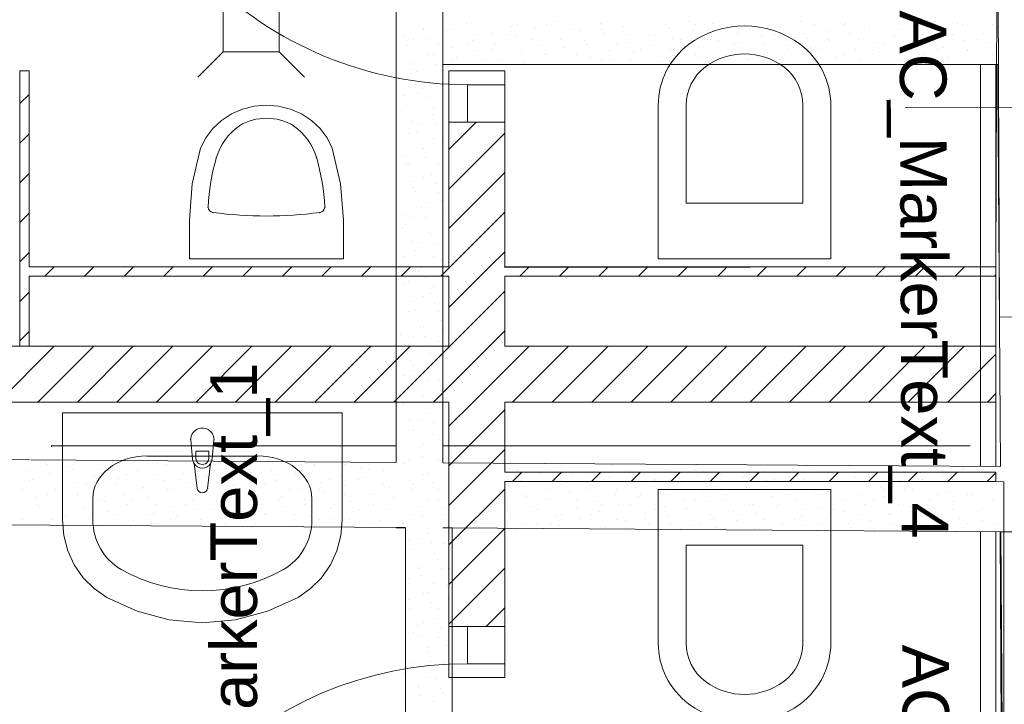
# Model space of a CAD drawing. Header units: millimetres. Extents: x -68772 to 137055, y -73300 to 19650.
# Tile 41 of 212: x 41646 to 43757, y -41695 to -40226. Entities that reach past the tile are written whole.
import ezdxf
from ezdxf.enums import TextEntityAlignment as Align

# ---------------------------------------------------------------- set-up
doc = ezdxf.new("R2010")
doc.units = ezdxf.units.MM
doc.header["$MEASUREMENT"] = 0
for name, color, linetype, lineweight in [('Nowe_0_Nr_pióra__7', 7, 'Continuous', 5), ('Nowe_220-A Ściany_Nr_pióra__87', 87, 'Continuous', 18), ('Nowe_Cut Pattern_Nr_pióra__252', 250, 'Continuous', 18), ('Nowe_Drzwi ARCHICAD_Nr_pióra__7', 7, 'Continuous', 5), ('Nowe_Okna ARCHICADa_Nr_pióra__7', 7, 'Continuous', 5), ('Nowe_Panel_Nr_pióra__7', 7, 'Continuous', 5), ('Nowe_Panel_Nr_pióra__93', 7, 'Continuous', 20), ('Nowe_Walls_Nr_pióra__7', 7, 'Continuous', 5), ('Nowe_Znaczniki drzwi ARCHICADa_Nr_pióra__7', 7, 'Continuous', 5), ('Nowe_Znaczniki okien ARCHICADa_Nr_pióra__7', 7, 'Continuous', 5), ('Pipe Fittings_Nr_pióra__3', 7, 'Continuous', 18), ('Pipes_Nr_pióra__7', 7, 'Continuous', 5), ('Plumbing Fixtures_Nr_pióra__7', 7, 'Continuous', 5), ('Walls_Nr_pióra__238', 7, 'Continuous', 13), ('Walls_Nr_pióra__7', 7, 'Continuous', 5)]:
    doc.layers.add(name, color=color, linetype=linetype, lineweight=lineweight)
doc.styles.add('GENERATED_STYLE_1', font='arial.ttf')
doc.linetypes.add('Przekreślana podwójnie', pattern='A,0,[1,RZUT PARTERU DWORZEC 51.Shx,S=1.587302,R=0,X=0,Y=0],-300,0', length=300)

msp = doc.modelspace()

# ---------------------------------------------------------------- linework, layer by layer
at = {"layer": 'Nowe_0_Nr_pióra__7', "linetype": 'Continuous', "lineweight": 5}
for p, q in [((42554, -40230.1), (42554, -40230.1)), ((42554, -40230.1), (42554, -40230.1)), ((42603.8, -40235.4), (42603.8, -40235.4)), ((42701.4, -40240.3), (42701.4, -40240.3)), ((42712.8, -40236.9), (42712.8, -40236.9)), ((42776.4, -40236.9), (42776.4, -40236.9)), ((42793.5, -40230.2), (42793.5, -40230.2)), ((42891, -40235.1), (42891, -40235.1)), ((42940.8, -40240.4), (42940.8, -40240.4)), ((43031, -40236.9), (43031, -40236.9)), ((43080.7, -40229.9), (43080.7, -40229.9)), ((43094.6, -40236.9), (43094.6, -40236.9)), ((43130.5, -40235.2), (43130.5, -40235.2)), ((43228.1, -40240.1), (43228.1, -40240.1)), ((43320.2, -40230), (43320.2, -40230)), ((43349.2, -40236.9), (43349.2, -40236.9)), ((43412.8, -40236.9), (43412.8, -40236.9)), ((43417.7, -40235), (43417.7, -40235)), ((43467.6, -40240.2), (43467.6, -40240.2)), ((43607.4, -40229.8), (43607.4, -40229.8)), ((43657.2, -40235.1), (43657.2, -40235.1)), ((43667.4, -40236.9), (43667.4, -40236.9)), ((43731, -40236.9), (43731, -40236.9)), ((42469.4, -40260.9), (42469.4, -40260.9)), ((42511.3, -40247.5), (42511.3, -40247.5)), ((42511.7, -40245.5), (42511.7, -40245.5)), ((42561.5, -40250.8), (42561.5, -40250.8)), ((42574.9, -40247.5), (42574.9, -40247.5)), ((42627.9, -40258.1), (42627.9, -40258.1)), ((42659.1, -40255.7), (42659.1, -40255.7)), ((42691.6, -40258.1), (42691.6, -40258.1)), ((42708.9, -40261), (42708.9, -40261)), ((42751.2, -40245.6), (42751.2, -40245.6)), ((42829.5, -40247.5), (42829.5, -40247.5)), ((42848.7, -40250.5), (42848.7, -40250.5)), ((42893.1, -40247.5), (42893.1, -40247.5)), ((42898.6, -40255.8), (42898.6, -40255.8)), ((42946.1, -40258.1), (42946.1, -40258.1)), ((42996.1, -40260.7), (42996.1, -40260.7)), ((43009.8, -40258.1), (43009.8, -40258.1)), ((43038.4, -40245.3), (43038.4, -40245.3)), ((43088.2, -40250.6), (43088.2, -40250.6)), ((43147.7, -40247.5), (43147.7, -40247.5)), ((43185.8, -40255.5), (43185.8, -40255.5)), ((43211.3, -40247.5), (43211.3, -40247.5)), ((43235.6, -40260.8), (43235.6, -40260.8)), ((43264.3, -40258.1), (43264.3, -40258.1)), ((43277.9, -40245.4), (43277.9, -40245.4)), ((43328, -40258.1), (43328, -40258.1)), ((43375.5, -40250.3), (43375.5, -40250.3)), ((43425.3, -40255.6), (43425.3, -40255.6)), ((43465.9, -40247.5), (43465.9, -40247.5)), ((43522.8, -40260.6), (43522.8, -40260.6)), ((43529.5, -40247.5), (43529.5, -40247.5)), ((43565.1, -40245.2), (43565.1, -40245.2)), ((43582.5, -40258.1), (43582.5, -40258.1)), ((43614.9, -40250.4), (43614.9, -40250.4)), ((43646.2, -40258.1), (43646.2, -40258.1)), ((43712.5, -40255.4), (43712.5, -40255.4)), ((42476.9, -40281.5), (42476.9, -40281.5)), ((42490, -40268.7), (42490, -40268.7)), ((42519.2, -40266.1), (42519.2, -40266.1)), ((42543.1, -40279.3), (42543.1, -40279.3)), ((42606.7, -40279.3), (42606.7, -40279.3)), ((42616.8, -40271.1), (42616.8, -40271.1)), ((42666.6, -40276.4), (42666.6, -40276.4)), ((42744.6, -40268.7), (42744.6, -40268.7)), ((42764.2, -40281.3), (42764.2, -40281.3)), ((42806.5, -40265.9), (42806.5, -40265.9)), ((42808.2, -40268.7), (42808.2, -40268.7)), ((42856.3, -40271.2), (42856.3, -40271.2)), ((42861.3, -40279.3), (42861.3, -40279.3)), ((42924.9, -40279.3), (42924.9, -40279.3)), ((42953.8, -40276.1), (42953.8, -40276.1)), ((43003.7, -40281.4), (43003.7, -40281.4)), ((43045.9, -40266), (43045.9, -40266)), ((43062.8, -40268.7), (43062.8, -40268.7)), ((43126.4, -40268.7), (43126.4, -40268.7)), ((43143.5, -40270.9), (43143.5, -40270.9)), ((43179.5, -40279.3), (43179.5, -40279.3)), ((43193.3, -40276.2), (43193.3, -40276.2)), ((43243.1, -40279.3), (43243.1, -40279.3)), ((43290.9, -40281.1), (43290.9, -40281.1)), ((43333.2, -40265.7), (43333.2, -40265.7)), ((43381, -40268.7), (43381, -40268.7)), ((43383, -40271), (43383, -40271)), ((43444.6, -40268.7), (43444.6, -40268.7)), ((43480.6, -40275.9), (43480.6, -40275.9)), ((43497.7, -40279.3), (43497.7, -40279.3)), ((43530.4, -40281.2), (43530.4, -40281.2)), ((43561.3, -40279.3), (43561.3, -40279.3)), ((43572.7, -40265.8), (43572.7, -40265.8)), ((43670.2, -40270.8), (43670.2, -40270.8)), ((43699.2, -40268.7), (43699.2, -40268.7)), ((43720, -40276), (43720, -40276)), ((42521.9, -40300.5), (42521.9, -40300.5)), ((42532.2, -40301.9), (42532.2, -40301.9)), ((42574.5, -40286.5), (42574.5, -40286.5)), ((42624.3, -40291.7), (42624.3, -40291.7)), ((42659.8, -40289.9), (42659.8, -40289.9)), ((42721.9, -40296.7), (42721.9, -40296.7)), ((42723.4, -40289.9), (42723.4, -40289.9)), ((42771.7, -40302), (42771.7, -40302)), ((42776.4, -40300.5), (42776.4, -40300.5)), ((42814, -40286.6), (42814, -40286.6)), ((42840.1, -40300.5), (42840.1, -40300.5)), ((42911.6, -40291.5), (42911.6, -40291.5)), ((42961.4, -40296.8), (42961.4, -40296.8)), ((42978, -40289.9), (42978, -40289.9)), ((43041.6, -40289.9), (43041.6, -40289.9)), ((43058.9, -40301.7), (43058.9, -40301.7)), ((43094.6, -40300.5), (43094.6, -40300.5)), ((43101.2, -40286.3), (43101.2, -40286.3)), ((43151, -40291.6), (43151, -40291.6)), ((43158.3, -40300.5), (43158.3, -40300.5)), ((43248.6, -40296.5), (43248.6, -40296.5)), ((43296.1, -40289.9), (43296.1, -40289.9)), ((43298.4, -40301.8), (43298.4, -40301.8)), ((43340.7, -40286.4), (43340.7, -40286.4)), ((43359.8, -40289.9), (43359.8, -40289.9)), ((43412.8, -40300.5), (43412.8, -40300.5)), ((43438.3, -40291.3), (43438.3, -40291.3)), ((43476.5, -40300.5), (43476.5, -40300.5)), ((43488.1, -40296.6), (43488.1, -40296.6)), ((43585.6, -40301.5), (43585.6, -40301.5)), ((43614.3, -40289.9), (43614.3, -40289.9)), ((43627.9, -40286.2), (43627.9, -40286.2)), ((43677.7, -40291.4), (43677.7, -40291.4)), ((43678, -40289.9), (43678, -40289.9)), ((43731, -40300.5), (43731, -40300.5)), ((42489.9, -40317.2), (42489.9, -40317.2)), ((42539.7, -40322.5), (42539.7, -40322.5)), ((42574.9, -40311.2), (42574.9, -40311.2)), ((42582, -40307.1), (42582, -40307.1)), ((42638.5, -40311.2), (42638.5, -40311.2)), ((42679.6, -40312.1), (42679.6, -40312.1)), ((42691.6, -40321.8), (42691.6, -40321.8)), ((42729.4, -40317.3), (42729.4, -40317.3)), ((42755.2, -40321.8), (42755.2, -40321.8)), ((42827, -40322.3), (42827, -40322.3)), ((42869.3, -40306.9), (42869.3, -40306.9)), ((42893.1, -40311.2), (42893.1, -40311.2)), ((42919.1, -40312.2), (42919.1, -40312.2)), ((42956.7, -40311.2), (42956.7, -40311.2)), ((43009.8, -40321.8), (43009.8, -40321.8)), ((43016.6, -40317.1), (43016.6, -40317.1)), ((43066.5, -40322.4), (43066.5, -40322.4)), ((43073.4, -40321.8), (43073.4, -40321.8)), ((43108.7, -40307), (43108.7, -40307)), ((43206.3, -40311.9), (43206.3, -40311.9)), ((43211.3, -40311.2), (43211.3, -40311.2)), ((43256.1, -40317.2), (43256.1, -40317.2)), ((43274.9, -40311.2), (43274.9, -40311.2)), ((43328, -40321.8), (43328, -40321.8)), ((43353.7, -40322.1), (43353.7, -40322.1)), ((43391.6, -40321.8), (43391.6, -40321.8)), ((43396, -40306.7), (43396, -40306.7)), ((43445.8, -40312), (43445.8, -40312)), ((43529.5, -40311.2), (43529.5, -40311.2)), ((43543.4, -40316.9), (43543.4, -40316.9)), ((43593.1, -40311.2), (43593.1, -40311.2)), ((43593.2, -40322.2), (43593.2, -40322.2)), ((43635.5, -40306.8), (43635.5, -40306.8)), ((43646.2, -40321.8), (43646.2, -40321.8)), ((43709.8, -40321.8), (43709.8, -40321.8)), ((43733, -40311.8), (43733, -40311.8)), ((42490, -40332.4), (42490, -40332.4)), ((42497.5, -40337.9), (42497.5, -40337.9)), ((42553.7, -40332.4), (42553.7, -40332.4)), ((42468.8, -40353.6), (42468.8, -40353.6)), ((42521.9, -40364.2), (42521.9, -40364.2)), ((42552.7, -40358.2), (42552.7, -40358.2)), ((42468.2, -40389), (42468.2, -40389)), ((42500.7, -40385.4), (42500.7, -40385.4)), ((42510.5, -40373.6), (42510.5, -40373.6)), ((42475.7, -40409.7), (42475.7, -40409.7)), ((42518, -40394.3), (42518, -40394.3)), ((42553.7, -40396), (42553.7, -40396)), ((42468.8, -40417.2), (42468.8, -40417.2)), ((42531, -40430), (42531, -40430)), ((42532.5, -40417.2), (42532.5, -40417.2)), ((42488.7, -40445.4), (42488.7, -40445.4)), ((42500.7, -40449), (42500.7, -40449)), ((42538.5, -40450.7), (42538.5, -40450.7)), ((42479.4, -40470.3), (42479.4, -40470.3)), ((42496.2, -40466.1), (42496.2, -40466.1)), ((42532.5, -40480.9), (42532.5, -40480.9)), ((42551.5, -40486.4), (42551.5, -40486.4)), ((42466.9, -40517.2), (42466.9, -40517.2)), ((42509.2, -40501.8), (42509.2, -40501.8)), ((42511.3, -40502.1), (42511.3, -40502.1)), ((42559, -40507.1), (42559, -40507.1)), ((42474.5, -40537.8), (42474.5, -40537.8)), ((42479.4, -40533.9), (42479.4, -40533.9)), ((42516.7, -40522.5), (42516.7, -40522.5)), ((42543.1, -40533.9), (42543.1, -40533.9)), ((42529.7, -40558.2), (42529.7, -40558.2)), ((42487.5, -40573.6), (42487.5, -40573.6)), ((42511.3, -40565.7), (42511.3, -40565.7)), ((42537.3, -40578.8), (42537.3, -40578.8)), ((42490, -40586.9), (42490, -40586.9)), ((42495, -40594.2), (42495, -40594.2)), ((42543.1, -40597.5), (42543.1, -40597.5)), ((42521.9, -40618.7), (42521.9, -40618.7)), ((42550.3, -40614.5), (42550.3, -40614.5)), ((42508, -40629.9), (42508, -40629.9)), ((42557.8, -40635.2), (42557.8, -40635.2)), ((42465.7, -40645.3), (42465.7, -40645.3)), ((42490, -40650.6), (42490, -40650.6)), ((42515.5, -40650.6), (42515.5, -40650.6)), ((42553.7, -40650.6), (42553.7, -40650.6)), ((42468.8, -40671.8), (42468.8, -40671.8)), ((42473.2, -40666), (42473.2, -40666)), ((42521.9, -40682.4), (42521.9, -40682.4)), ((42528.5, -40686.3), (42528.5, -40686.3)), ((42486.2, -40701.7), (42486.2, -40701.7)), ((42500.7, -40703.6), (42500.7, -40703.6)), ((42536, -40707), (42536, -40707)), ((42493.7, -40722.4), (42493.7, -40722.4)), ((42553.7, -40714.2), (42553.7, -40714.2)), ((42468.8, -40735.4), (42468.8, -40735.4)), ((42532.5, -40735.4), (42532.5, -40735.4)), ((42549, -40742.7), (42549, -40742.7)), ((42500.7, -40767.2), (42500.7, -40767.2)), ((42506.7, -40758.1), (42506.7, -40758.1)), ((42556.5, -40763.4), (42556.5, -40763.4)), ((42464.4, -40773.5), (42464.4, -40773.5)), ((42479.4, -40788.4), (42479.4, -40788.4)), ((42514.3, -40778.8), (42514.3, -40778.8)), ((42472, -40794.2), (42472, -40794.2)), ((42532.5, -40799.1), (42532.5, -40799.1)), ((42485, -40829.9), (42485, -40829.9)), ((42511.3, -40820.3), (42511.3, -40820.3)), ((42527.2, -40814.5), (42527.2, -40814.5)), ((42479.4, -40852.1), (42479.4, -40852.1)), ((42492.5, -40850.5), (42492.5, -40850.5)), ((42534.8, -40835.1), (42534.8, -40835.1)), ((42543.1, -40852.1), (42543.1, -40852.1)), ((42547.8, -40870.9), (42547.8, -40870.9)), ((42505.5, -40886.2), (42505.5, -40886.2)), ((42511.3, -40883.9), (42511.3, -40883.9)), ((42555.3, -40891.5), (42555.3, -40891.5)), ((42463.2, -40901.6), (42463.2, -40901.6)), ((42490, -40905.1), (42490, -40905.1)), ((42513, -40906.9), (42513, -40906.9)), ((42543.1, -40915.7), (42543.1, -40915.7)), ((42470.7, -40922.3), (42470.7, -40922.3)), ((42521.9, -40936.9), (42521.9, -40936.9)), ((42483.7, -40958), (42483.7, -40958)), ((42526, -40942.6), (42526, -40942.6)), ((42490, -40968.8), (42490, -40968.8)), ((42491.2, -40978.7), (42491.2, -40978.7)), ((42533.5, -40963.3), (42533.5, -40963.3)), ((42553.7, -40968.8), (42553.7, -40968.8)), ((42468.8, -40990), (42468.8, -40990)), ((42521.9, -41000.6), (42521.9, -41000.6)), ((42546.5, -40999), (42546.5, -40999)), ((42500.7, -41021.8), (42500.7, -41021.8)), ((42504.2, -41014.4), (42504.2, -41014.4)), ((42554.1, -41019.7), (42554.1, -41019.7)), ((42511.8, -41035.1), (42511.8, -41035.1)), ((42553.7, -41032.4), (42553.7, -41032.4)), ((42468.8, -41053.6), (42468.8, -41053.6)), ((42469.5, -41050.5), (42469.5, -41050.5)), ((42532.5, -41053.6), (42532.5, -41053.6)), ((42482.5, -41086.2), (42482.5, -41086.2)), ((42500.7, -41085.4), (42500.7, -41085.4)), ((42524.8, -41070.8), (42524.8, -41070.8)), ((42479.4, -41106.6), (42479.4, -41106.6)), ((42490, -41106.8), (42490, -41106.8)), ((42532.3, -41091.5), (42532.3, -41091.5)), ((42532.5, -41117.3), (42532.5, -41117.3)), ((42545.3, -41127.2), (42545.3, -41127.2)), ((42503, -41142.6), (42503, -41142.6)), ((42511.3, -41138.5), (42511.3, -41138.5)), ((42552.8, -41147.8), (42552.8, -41147.8)), ((42479.4, -41170.3), (42479.4, -41170.3)), ((42510.5, -41163.2), (42510.5, -41163.2)), ((42543.1, -41170.3), (42543.1, -41170.3)), ((41702, -41178.7), (41702, -41178.7)), ((41705.2, -41180.9), (41705.2, -41180.9)), ((41751.9, -41184), (41751.9, -41184)), ((41758.2, -41191.5), (41758.2, -41191.5)), ((41821.8, -41191.5), (41821.8, -41191.5)), ((41849.4, -41188.9), (41849.4, -41188.9)), ((41891.7, -41173.5), (41891.7, -41173.5)), ((41941.5, -41178.8), (41941.5, -41178.8)), ((41959.7, -41180.9), (41959.7, -41180.9)), ((42023.4, -41180.9), (42023.4, -41180.9)), ((42039.1, -41183.7), (42039.1, -41183.7)), ((42076.4, -41191.5), (42076.4, -41191.5)), ((42088.9, -41189), (42088.9, -41189)), ((42140, -41191.5), (42140, -41191.5)), ((42228.8, -41178.5), (42228.8, -41178.5)), ((42277.9, -41180.9), (42277.9, -41180.9)), ((42278.6, -41183.8), (42278.6, -41183.8)), ((42341.6, -41180.9), (42341.6, -41180.9)), ((42376.1, -41188.7), (42376.1, -41188.7)), ((42394.6, -41191.5), (42394.6, -41191.5)), ((42468.2, -41178.6), (42468.2, -41178.6)), ((42712.8, -41191.5), (42712.8, -41191.5)), ((42755.5, -41178.4), (42755.5, -41178.4)), ((42776.4, -41191.5), (42776.4, -41191.5)), ((42805.3, -41183.6), (42805.3, -41183.6)), ((42902.8, -41188.6), (42902.8, -41188.6)), ((42914.3, -41180.9), (42914.3, -41180.9)), ((42978, -41180.9), (42978, -41180.9)), ((43031, -41191.5), (43031, -41191.5)), ((43092.5, -41183.4), (43092.5, -41183.4)), ((43094.6, -41191.5), (43094.6, -41191.5)), ((43142.3, -41188.7), (43142.3, -41188.7)), ((43332, -41183.5), (43332, -41183.5)), ((43349.2, -41191.5), (43349.2, -41191.5)), ((43412.8, -41191.5), (43412.8, -41191.5)), ((43429.6, -41188.4), (43429.6, -41188.4)), ((43667.4, -41191.5), (43667.4, -41191.5)), ((43669, -41188.5), (43669, -41188.5)), ((43731, -41191.5), (43731, -41191.5)), ((41659.8, -41194.1), (41659.8, -41194.1)), ((41673.3, -41212.7), (41673.3, -41212.7)), ((41709.6, -41199.3), (41709.6, -41199.3)), ((41737, -41212.7), (41737, -41212.7)), ((41807.1, -41204.3), (41807.1, -41204.3)), ((41857, -41209.6), (41857, -41209.6)), ((41874.9, -41202.1), (41874.9, -41202.1)), ((41899.2, -41194.2), (41899.2, -41194.2)), ((41938.5, -41202.1), (41938.5, -41202.1)), ((41991.5, -41212.7), (41991.5, -41212.7)), ((41996.8, -41199.1), (41996.8, -41199.1)), ((42046.6, -41204.4), (42046.6, -41204.4)), ((42055.2, -41212.7), (42055.2, -41212.7)), ((42144.2, -41209.3), (42144.2, -41209.3)), ((42186.5, -41193.9), (42186.5, -41193.9)), ((42193.1, -41202.1), (42193.1, -41202.1)), ((42236.3, -41199.2), (42236.3, -41199.2)), ((42256.7, -41202.1), (42256.7, -41202.1)), ((42309.7, -41212.7), (42309.7, -41212.7)), ((42333.9, -41204.1), (42333.9, -41204.1)), ((42373.4, -41212.7), (42373.4, -41212.7)), ((42383.7, -41209.4), (42383.7, -41209.4)), ((42425.9, -41194), (42425.9, -41194)), ((42481.2, -41214.3), (42481.2, -41214.3)), ((42511.3, -41202.1), (42511.3, -41202.1)), ((42523.5, -41198.9), (42523.5, -41198.9)), ((42691.6, -41212.7), (42691.6, -41212.7)), ((42713.2, -41193.8), (42713.2, -41193.8)), ((42763, -41199), (42763, -41199)), ((42829.5, -41202.1), (42829.5, -41202.1)), ((42860.6, -41204), (42860.6, -41204)), ((42893.1, -41202.1), (42893.1, -41202.1)), ((42910.4, -41209.2), (42910.4, -41209.2)), ((42946.1, -41212.7), (42946.1, -41212.7)), ((42952.7, -41193.9), (42952.7, -41193.9)), ((43007.9, -41214.2), (43007.9, -41214.2)), ((43009.8, -41212.7), (43009.8, -41212.7)), ((43050.2, -41198.8), (43050.2, -41198.8)), ((43100, -41204.1), (43100, -41204.1)), ((43147.7, -41202.1), (43147.7, -41202.1)), ((43197.6, -41209), (43197.6, -41209)), ((43211.3, -41202.1), (43211.3, -41202.1)), ((43239.9, -41193.6), (43239.9, -41193.6)), ((43247.4, -41214.3), (43247.4, -41214.3)), ((43264.3, -41212.7), (43264.3, -41212.7)), ((43289.7, -41198.9), (43289.7, -41198.9)), ((43328, -41212.7), (43328, -41212.7)), ((43387.3, -41203.8), (43387.3, -41203.8)), ((43437.1, -41209.1), (43437.1, -41209.1)), ((43465.9, -41202.1), (43465.9, -41202.1)), ((43479.4, -41193.7), (43479.4, -41193.7)), ((43529.5, -41202.1), (43529.5, -41202.1)), ((43534.7, -41214), (43534.7, -41214)), ((43576.9, -41198.6), (43576.9, -41198.6)), ((43582.5, -41212.7), (43582.5, -41212.7)), ((43626.8, -41203.9), (43626.8, -41203.9)), ((43646.2, -41212.7), (43646.2, -41212.7)), ((43724.3, -41208.8), (43724.3, -41208.8)), ((41652.1, -41233.9), (41652.1, -41233.9)), ((41667.3, -41214.7), (41667.3, -41214.7)), ((41722.6, -41235.1), (41722.6, -41235.1)), ((41764.9, -41219.7), (41764.9, -41219.7)), ((41790, -41223.3), (41790, -41223.3)), ((41814.7, -41224.9), (41814.7, -41224.9)), ((41853.7, -41223.3), (41853.7, -41223.3)), ((41906.7, -41233.9), (41906.7, -41233.9)), ((41912.2, -41229.9), (41912.2, -41229.9)), ((41954.5, -41214.5), (41954.5, -41214.5)), ((41962, -41235.2), (41962, -41235.2)), ((41970.3, -41233.9), (41970.3, -41233.9)), ((42004.3, -41219.8), (42004.3, -41219.8)), ((42101.9, -41224.7), (42101.9, -41224.7)), ((42108.2, -41223.3), (42108.2, -41223.3)), ((42151.7, -41230), (42151.7, -41230)), ((42171.8, -41223.3), (42171.8, -41223.3)), ((42194, -41214.6), (42194, -41214.6)), ((42224.9, -41233.9), (42224.9, -41233.9)), ((42249.3, -41234.9), (42249.3, -41234.9)), ((42288.5, -41233.9), (42288.5, -41233.9)), ((42291.6, -41219.5), (42291.6, -41219.5)), ((42341.4, -41224.8), (42341.4, -41224.8)), ((42426.4, -41223.3), (42426.4, -41223.3)), ((42438.9, -41229.7), (42438.9, -41229.7)), ((42488.8, -41235), (42488.8, -41235)), ((42490, -41223.3), (42490, -41223.3)), ((42531, -41219.6), (42531, -41219.6)), ((42543.1, -41233.9), (42543.1, -41233.9)), ((42720.7, -41214.4), (42720.7, -41214.4)), ((42744.6, -41223.3), (42744.6, -41223.3)), ((42776, -41234.7), (42776, -41234.7)), ((42808.2, -41223.3), (42808.2, -41223.3)), ((42818.3, -41219.4), (42818.3, -41219.4)), ((42861.3, -41233.9), (42861.3, -41233.9)), ((42868.1, -41224.6), (42868.1, -41224.6)), ((42924.9, -41233.9), (42924.9, -41233.9)), ((42965.7, -41229.6), (42965.7, -41229.6)), ((43015.5, -41234.8), (43015.5, -41234.8)), ((43057.8, -41219.5), (43057.8, -41219.5)), ((43062.8, -41223.3), (43062.8, -41223.3)), ((43126.4, -41223.3), (43126.4, -41223.3)), ((43155.3, -41224.4), (43155.3, -41224.4)), ((43179.5, -41233.9), (43179.5, -41233.9)), ((43205.1, -41229.7), (43205.1, -41229.7)), ((43243.1, -41233.9), (43243.1, -41233.9)), ((43302.7, -41234.6), (43302.7, -41234.6)), ((43345, -41219.2), (43345, -41219.2)), ((43381, -41223.3), (43381, -41223.3)), ((43394.8, -41224.5), (43394.8, -41224.5)), ((43444.6, -41223.3), (43444.6, -41223.3)), ((43492.4, -41229.4), (43492.4, -41229.4)), ((43497.7, -41233.9), (43497.7, -41233.9)), ((43542.2, -41234.7), (43542.2, -41234.7)), ((43561.3, -41233.9), (43561.3, -41233.9)), ((43584.5, -41219.3), (43584.5, -41219.3)), ((43682, -41224.2), (43682, -41224.2)), ((43699.2, -41223.3), (43699.2, -41223.3)), ((43731.8, -41229.5), (43731.8, -41229.5)), ((41680.3, -41250.4), (41680.3, -41250.4)), ((41705.2, -41244.5), (41705.2, -41244.5)), ((41730.1, -41255.7), (41730.1, -41255.7)), ((41768.8, -41244.5), (41768.8, -41244.5)), ((41772.4, -41240.3), (41772.4, -41240.3)), ((41821.8, -41255.1), (41821.8, -41255.1)), ((41869.9, -41245.3), (41869.9, -41245.3)), ((41885.5, -41255.1), (41885.5, -41255.1)), ((41919.8, -41250.5), (41919.8, -41250.5)), ((42017.3, -41255.5), (42017.3, -41255.5)), ((42023.4, -41244.5), (42023.4, -41244.5)), ((42059.6, -41240.1), (42059.6, -41240.1)), ((42087, -41244.5), (42087, -41244.5)), ((42109.4, -41245.4), (42109.4, -41245.4)), ((42140, -41255.1), (42140, -41255.1)), ((42203.7, -41255.1), (42203.7, -41255.1)), ((42207, -41250.3), (42207, -41250.3)), ((42256.8, -41255.6), (42256.8, -41255.6)), ((42299.1, -41240.2), (42299.1, -41240.2)), ((42341.6, -41244.5), (42341.6, -41244.5)), ((42396.7, -41245.1), (42396.7, -41245.1)), ((42405.2, -41244.5), (42405.2, -41244.5)), ((42446.5, -41250.4), (42446.5, -41250.4)), ((42521.9, -41255.1), (42521.9, -41255.1)), ((42544, -41255.3), (42544, -41255.3)), ((42723.4, -41244.5), (42723.4, -41244.5)), ((42733.7, -41250.1), (42733.7, -41250.1)), ((42776.4, -41255.1), (42776.4, -41255.1)), ((42783.5, -41255.4), (42783.5, -41255.4)), ((42825.8, -41240), (42825.8, -41240)), ((42840.1, -41255.1), (42840.1, -41255.1)), ((42923.4, -41245), (42923.4, -41245)), ((42973.2, -41250.2), (42973.2, -41250.2)), ((42978, -41244.5), (42978, -41244.5)), ((43041.6, -41244.5), (43041.6, -41244.5)), ((43070.8, -41255.2), (43070.8, -41255.2)), ((43094.6, -41255.1), (43094.6, -41255.1)), ((43113, -41239.8), (43113, -41239.8)), ((43158.3, -41255.1), (43158.3, -41255.1)), ((43162.8, -41245.1), (43162.8, -41245.1)), ((43260.4, -41250), (43260.4, -41250)), ((43296.1, -41244.5), (43296.1, -41244.5)), ((43310.2, -41255.3), (43310.2, -41255.3)), ((43352.5, -41239.9), (43352.5, -41239.9)), ((43359.8, -41244.5), (43359.8, -41244.5)), ((43412.8, -41255.1), (43412.8, -41255.1)), ((43450.1, -41244.8), (43450.1, -41244.8)), ((43476.5, -41255.1), (43476.5, -41255.1)), ((43499.9, -41250.1), (43499.9, -41250.1)), ((43597.5, -41255), (43597.5, -41255)), ((43614.3, -41244.5), (43614.3, -41244.5)), ((43639.7, -41239.6), (43639.7, -41239.6)), ((43678, -41244.5), (43678, -41244.5)), ((43689.6, -41244.9), (43689.6, -41244.9)), ((43731, -41255.1), (43731, -41255.1)), ((41683.9, -41265.7), (41683.9, -41265.7)), ((41687.8, -41271.1), (41687.8, -41271.1)), ((41737, -41276.4), (41737, -41276.4)), ((41785.4, -41276), (41785.4, -41276)), ((41800.6, -41276.4), (41800.6, -41276.4)), ((41827.7, -41260.7), (41827.7, -41260.7)), ((41877.5, -41265.9), (41877.5, -41265.9)), ((41938.5, -41265.7), (41938.5, -41265.7)), ((41975, -41270.9), (41975, -41270.9)), ((42002.1, -41265.7), (42002.1, -41265.7)), ((42024.9, -41276.1), (42024.9, -41276.1)), ((42055.2, -41276.4), (42055.2, -41276.4)), ((42067.1, -41260.8), (42067.1, -41260.8)), ((42118.8, -41276.4), (42118.8, -41276.4)), ((42164.7, -41265.7), (42164.7, -41265.7)), ((42214.5, -41271), (42214.5, -41271)), ((42256.7, -41265.7), (42256.7, -41265.7)), ((42312.1, -41275.9), (42312.1, -41275.9)), ((42320.3, -41265.7), (42320.3, -41265.7)), ((42354.4, -41260.5), (42354.4, -41260.5)), ((42373.4, -41276.4), (42373.4, -41276.4)), ((42404.2, -41265.8), (42404.2, -41265.8)), ((42437, -41276.4), (42437, -41276.4)), ((42501.8, -41270.7), (42501.8, -41270.7)), ((42551.6, -41276), (42551.6, -41276)), ((42691.4, -41265.5), (42691.4, -41265.5)), ((42691.6, -41276.4), (42691.6, -41276.4)), ((42741.2, -41270.8), (42741.2, -41270.8)), ((42755.2, -41276.4), (42755.2, -41276.4)), ((42838.8, -41275.7), (42838.8, -41275.7)), ((42881.1, -41260.3), (42881.1, -41260.3)), ((42893.1, -41265.7), (42893.1, -41265.7)), ((42930.9, -41265.6), (42930.9, -41265.6)), ((42956.7, -41265.7), (42956.7, -41265.7)), ((43009.8, -41276.4), (43009.8, -41276.4)), ((43028.5, -41270.5), (43028.5, -41270.5)), ((43073.4, -41276.4), (43073.4, -41276.4)), ((43078.3, -41275.8), (43078.3, -41275.8)), ((43120.6, -41260.4), (43120.6, -41260.4)), ((43211.3, -41265.7), (43211.3, -41265.7)), ((43218.1, -41265.4), (43218.1, -41265.4)), ((43267.9, -41270.7), (43267.9, -41270.7)), ((43274.9, -41265.7), (43274.9, -41265.7)), ((43328, -41276.4), (43328, -41276.4)), ((43365.5, -41275.6), (43365.5, -41275.6)), ((43391.6, -41276.4), (43391.6, -41276.4)), ((43407.8, -41260.2), (43407.8, -41260.2)), ((43457.6, -41265.5), (43457.6, -41265.5)), ((43529.5, -41265.7), (43529.5, -41265.7)), ((43555.2, -41270.4), (43555.2, -41270.4)), ((43593.1, -41265.7), (43593.1, -41265.7)), ((43605, -41275.7), (43605, -41275.7)), ((43646.2, -41276.4), (43646.2, -41276.4)), ((43647.3, -41260.3), (43647.3, -41260.3)), ((43709.8, -41276.4), (43709.8, -41276.4)), ((41652.1, -41297.6), (41652.1, -41297.6)), ((41715.8, -41297.6), (41715.8, -41297.6)), ((41743.1, -41291.4), (41743.1, -41291.4)), ((41792.9, -41296.7), (41792.9, -41296.7)), ((41835.2, -41281.3), (41835.2, -41281.3)), ((41853.7, -41287), (41853.7, -41287)), ((41917.3, -41287), (41917.3, -41287)), ((41932.8, -41286.3), (41932.8, -41286.3)), ((41970.3, -41297.6), (41970.3, -41297.6)), ((41982.6, -41291.5), (41982.6, -41291.5)), ((42034, -41297.6), (42034, -41297.6)), ((42080.1, -41296.5), (42080.1, -41296.5)), ((42122.4, -41281.1), (42122.4, -41281.1)), ((42171.8, -41287), (42171.8, -41287)), ((42172.2, -41286.4), (42172.2, -41286.4)), ((42235.5, -41287), (42235.5, -41287)), ((42269.8, -41291.3), (42269.8, -41291.3)), ((42288.5, -41297.6), (42288.5, -41297.6)), ((42319.6, -41296.6), (42319.6, -41296.6)), ((42352.2, -41297.6), (42352.2, -41297.6)), ((42361.9, -41281.2), (42361.9, -41281.2)), ((42490, -41287), (42490, -41287)), ((42509.3, -41291.4), (42509.3, -41291.4)), ((42553.7, -41287), (42553.7, -41287)), ((42698.9, -41286.2), (42698.9, -41286.2)), ((42796.5, -41291.1), (42796.5, -41291.1)), ((42808.2, -41287), (42808.2, -41287)), ((42846.3, -41296.4), (42846.3, -41296.4)), ((42871.9, -41287), (42871.9, -41287)), ((42888.6, -41281), (42888.6, -41281)), ((42924.9, -41297.6), (42924.9, -41297.6)), ((42986.2, -41285.9), (42986.2, -41285.9)), ((42988.6, -41297.6), (42988.6, -41297.6)), ((43036, -41291.2), (43036, -41291.2)), ((43126.4, -41287), (43126.4, -41287)), ((43133.6, -41296.1), (43133.6, -41296.1)), ((43175.8, -41280.8), (43175.8, -41280.8)), ((43190.1, -41287), (43190.1, -41287)), ((43225.7, -41286), (43225.7, -41286)), ((43243.1, -41297.6), (43243.1, -41297.6)), ((43306.8, -41297.6), (43306.8, -41297.6)), ((43323.2, -41291), (43323.2, -41291)), ((43373, -41296.2), (43373, -41296.2)), ((43415.3, -41280.9), (43415.3, -41280.9)), ((43444.6, -41287), (43444.6, -41287)), ((43508.3, -41287), (43508.3, -41287)), ((43512.9, -41285.8), (43512.9, -41285.8)), ((43561.3, -41297.6), (43561.3, -41297.6)), ((43562.7, -41291.1), (43562.7, -41291.1)), ((43625, -41297.6), (43625, -41297.6)), ((43660.3, -41296), (43660.3, -41296)), ((43702.6, -41280.6), (43702.6, -41280.6)), ((41700.8, -41306.8), (41700.8, -41306.8)), ((41768.8, -41308.2), (41768.8, -41308.2)), ((41832.4, -41308.2), (41832.4, -41308.2)), ((41890.5, -41301.6), (41890.5, -41301.6)), ((41940.3, -41306.9), (41940.3, -41306.9)), ((42037.8, -41311.9), (42037.8, -41311.9)), ((42087, -41308.2), (42087, -41308.2)), ((42129.9, -41301.7), (42129.9, -41301.7)), ((42150.6, -41308.2), (42150.6, -41308.2)), ((42227.5, -41306.7), (42227.5, -41306.7)), ((42277.3, -41312), (42277.3, -41312)), ((42405.2, -41308.2), (42405.2, -41308.2)), ((42417.2, -41301.5), (42417.2, -41301.5)), ((42467, -41306.8), (42467, -41306.8)), ((42468.8, -41308.2), (42468.8, -41308.2)), ((42521.9, -41318.8), (42521.9, -41318.8)), ((42564.6, -41311.7), (42564.6, -41311.7)), ((42723.4, -41308.2), (42723.4, -41308.2)), ((42754.2, -41306.5), (42754.2, -41306.5)), ((42787, -41308.2), (42787, -41308.2)), ((42804, -41311.8), (42804, -41311.8)), ((42840.1, -41318.8), (42840.1, -41318.8)), ((42901.6, -41316.7), (42901.6, -41316.7)), ((42903.7, -41318.8), (42903.7, -41318.8)), ((42943.9, -41301.3), (42943.9, -41301.3)), ((42993.7, -41306.6), (42993.7, -41306.6)), ((43041.6, -41308.2), (43041.6, -41308.2)), ((43091.3, -41311.5), (43091.3, -41311.5)), ((43105.2, -41308.2), (43105.2, -41308.2)), ((43141.1, -41316.8), (43141.1, -41316.8)), ((43158.3, -41318.8), (43158.3, -41318.8)), ((43183.4, -41301.4), (43183.4, -41301.4)), ((43221.9, -41318.8), (43221.9, -41318.8)), ((43280.9, -41306.4), (43280.9, -41306.4)), ((43330.7, -41311.6), (43330.7, -41311.6)), ((43359.8, -41308.2), (43359.8, -41308.2)), ((43423.4, -41308.2), (43423.4, -41308.2)), ((43428.3, -41316.6), (43428.3, -41316.6)), ((43470.6, -41301.2), (43470.6, -41301.2)), ((43476.5, -41318.8), (43476.5, -41318.8)), ((43520.4, -41306.5), (43520.4, -41306.5)), ((43540.1, -41318.8), (43540.1, -41318.8)), ((43618, -41311.4), (43618, -41311.4)), ((43667.8, -41316.7), (43667.8, -41316.7)), ((43678, -41308.2), (43678, -41308.2)), ((43710.1, -41301.3), (43710.1, -41301.3)), ((43741.6, -41308.2), (43741.6, -41308.2)), ((42500.7, -41340), (42500.7, -41340)), ((42522.3, -41327.1), (42522.3, -41327.1)), ((42711.9, -41321.9), (42711.9, -41321.9)), ((42951.4, -41322), (42951.4, -41322)), ((43238.7, -41321.7), (43238.7, -41321.7)), ((43478.1, -41321.8), (43478.1, -41321.8)), ((42480, -41342.5), (42480, -41342.5)), ((42529.8, -41347.8), (42529.8, -41347.8)), ((42553.7, -41350.6), (42553.7, -41350.6)), ((42468.8, -41371.8), (42468.8, -41371.8)), ((42487.5, -41363.2), (42487.5, -41363.2)), ((42532.5, -41371.8), (42532.5, -41371.8)), ((42500.5, -41398.9), (42500.5, -41398.9)), ((42500.7, -41403.6), (42500.7, -41403.6)), ((42542.8, -41383.5), (42542.8, -41383.5)), ((42550.3, -41404.1), (42550.3, -41404.1)), ((42564.3, -41403.6), (42564.3, -41403.6)), ((42479.4, -41424.8), (42479.4, -41424.8)), ((42508, -41419.5), (42508, -41419.5)), ((42532.5, -41435.5), (42532.5, -41435.5)), ((42563.3, -41439.8), (42563.3, -41439.8)), ((42511.3, -41456.7), (42511.3, -41456.7)), ((42521, -41455.2), (42521, -41455.2)), ((42564.3, -41467.3), (42564.3, -41467.3)), ((42478.7, -41470.6), (42478.7, -41470.6)), ((42479.4, -41488.5), (42479.4, -41488.5)), ((42528.6, -41475.9), (42528.6, -41475.9)), ((42543.1, -41488.5), (42543.1, -41488.5)), ((42486.3, -41491.3), (42486.3, -41491.3)), ((42499.3, -41527), (42499.3, -41527)), ((42511.3, -41520.3), (42511.3, -41520.3)), ((42541.6, -41511.6), (42541.6, -41511.6)), ((42490, -41541.5), (42490, -41541.5)), ((42506.8, -41547.7), (42506.8, -41547.7)), ((42543.1, -41552.1), (42543.1, -41552.1)), ((42549.1, -41532.3), (42549.1, -41532.3)), ((42562.1, -41568), (42562.1, -41568)), ((42519.8, -41583.4), (42519.8, -41583.4)), ((42521.9, -41573.3), (42521.9, -41573.3)), ((42477.5, -41598.8), (42477.5, -41598.8)), ((42490, -41605.2), (42490, -41605.2)), ((42527.3, -41604.1), (42527.3, -41604.1)), ((42553.7, -41605.2), (42553.7, -41605.2)), ((42468.8, -41626.4), (42468.8, -41626.4)), ((42485, -41619.5), (42485, -41619.5)), ((42498, -41655.2), (42498, -41655.2)), ((42521.9, -41637), (42521.9, -41637)), ((42540.3, -41639.8), (42540.3, -41639.8)), ((42500.7, -41658.2), (42500.7, -41658.2)), ((42505.5, -41675.8), (42505.5, -41675.8)), ((42547.8, -41660.4), (42547.8, -41660.4)), ((42553.7, -41668.8), (42553.7, -41668.8)), ((42468.8, -41690), (42468.8, -41690)), ((42532.5, -41690), (42532.5, -41690))]:
    msp.add_line(p, q, dxfattribs=at)
at = {"layer": 'Nowe_220-A Ściany_Nr_pióra__87', "linetype": 'Continuous', "lineweight": 18}
for p, q in [((42082, -40175), (42082, -40295)), ((42202, -40175), (42202, -40295)), ((42082, -40295), (42027.7, -40349.4)), ((42202, -40295), (42082, -40295)), ((42202, -40295), (42256.3, -40349.4))]:
    msp.add_line(p, q, dxfattribs=at)
at = {"layer": 'Nowe_Cut Pattern_Nr_pióra__252', "linetype": 'Continuous', "lineweight": 18}
for p, q in [((43739.4, -40756.9), (43743.4, -39483.6)), ((41646.2, -40926.9), (41646.2, -40335.9)), ((41646.2, -40335.9), (41666.2, -40335.9)), ((41666.2, -40335.9), (41666.2, -40756.9)), ((42566.2, -40756.9), (42566.2, -40335.9)), ((42566.2, -40335.9), (42686.2, -40335.9)), ((42686.2, -40335.9), (42686.2, -40757.9)), ((41666.2, -40756.9), (42566.2, -40756.9)), ((42686.2, -40757.9), (43739.4, -40756.9)), ((40256.1, -40926.9), (41646.2, -40926.9)), ((42566.2, -41046.9), (40256.1, -41046.9)), ((42566.2, -41637.9), (42566.2, -41046.9)), ((43756.2, -41218.1), (42686.2, -41216.9)), ((42686.2, -41216.9), (42686.2, -41637.9)), ((43756.2, -42478.4), (43756.2, -41218.1)), ((42686.2, -41637.9), (42566.2, -41637.9))]:
    msp.add_line(p, q, dxfattribs=at)
at = {"layer": 'Nowe_Drzwi ARCHICAD_Nr_pióra__7', "linetype": 'Continuous', "lineweight": 5}
for p, q in [((42606.2, -40445.9), (42606.2, -40365.9)), ((42606.2, -40365.9), (42686.2, -40365.9)), ((42686.2, -40365.9), (42686.2, -40445.9)), ((42606.2, -41527.9), (42606.2, -41607.9)), ((42686.2, -41607.9), (42686.2, -41527.9)), ((42606.2, -41607.9), (42686.2, -41607.9))]:
    msp.add_line(p, q, dxfattribs=at)
msp.add_ellipse((42606.2, -39565.9), major_axis=(565.7, 565.7), ratio=1, start_param=2.356194, end_param=3.926991, dxfattribs=at)
at = {"layer": 'Nowe_Drzwi ARCHICAD_Nr_pióra__7', "linetype": 'Continuous', "lineweight": 5, "extrusion": (0, 0, -1)}
msp.add_ellipse((42606.2, -42407.9), major_axis=(-565.7, 565.7), ratio=1, start_param=5.497787, end_param=7.068583, dxfattribs=at)
at = {"layer": 'Nowe_Okna ARCHICADa_Nr_pióra__7', "linetype": 'Continuous', "lineweight": 5}
for p, q in [((43743, -39964.3), (43746.7, -40864.3)), ((44161.7, -40862.6), (43746.7, -40864.3)), ((44163.6, -41323.3), (43748.6, -41325)), ((43748.6, -41325), (43752.3, -42225))]:
    msp.add_line(p, q, dxfattribs=at)
at = {"layer": 'Nowe_Panel_Nr_pióra__7', "linetype": 'Continuous', "lineweight": 5}
for p, q in [((41646.2, -40406.5), (41666.2, -40386.5)), ((42566.2, -40504.7), (42625, -40445.9)), ((41646.2, -40491.4), (41666.2, -40471.4)), ((42566.2, -40589.6), (42686.2, -40469.6)), ((41646.2, -40576.2), (41666.2, -40556.2)), ((42566.2, -40674.4), (42686.2, -40554.4)), ((41646.2, -40661.1), (41666.2, -40641.1)), ((42568.6, -40756.9), (42686.2, -40639.3)), ((41646.2, -40745.9), (41666.2, -40725.9)), ((42653.4, -40756.9), (42686.2, -40724.1)), ((41700.1, -40776.9), (41720.1, -40756.9)), ((41784.9, -40776.9), (41804.9, -40756.9)), ((41869.8, -40776.9), (41889.8, -40756.9)), ((41954.6, -40776.9), (41974.6, -40756.9)), ((42039.5, -40776.9), (42059.5, -40756.9)), ((42124.3, -40776.9), (42144.3, -40756.9)), ((42209.2, -40776.9), (42229.2, -40756.9)), ((42294, -40776.9), (42314, -40756.9)), ((42378.9, -40776.9), (42398.9, -40756.9)), ((42463.7, -40776.9), (42483.7, -40756.9)), ((42548.6, -40776.9), (42568.6, -40756.9)), ((42633.4, -40776.9), (42653.4, -40756.9)), ((42718.3, -40776.9), (42738.3, -40756.9)), ((42803.1, -40776.9), (42823.1, -40756.9)), ((42888, -40776.9), (42908, -40756.9)), ((42972.9, -40776.9), (42992.9, -40756.9)), ((43057.7, -40776.9), (43077.7, -40756.9)), ((43142.6, -40776.9), (43162.6, -40756.9)), ((43227.4, -40776.9), (43247.4, -40756.9)), ((43312.3, -40776.9), (43332.3, -40756.9)), ((43397.1, -40776.9), (43417.1, -40756.9)), ((43482, -40776.9), (43502, -40756.9)), ((43566.8, -40776.9), (43586.8, -40756.9)), ((43651.7, -40776.9), (43671.7, -40756.9)), ((42566.2, -40844.1), (42633.4, -40776.9)), ((43736.5, -40776.9), (43739.4, -40774)), ((41646.2, -40830.8), (41666.2, -40810.8)), ((42568.3, -40926.9), (42686.2, -40809)), ((44161.7, -40862.6), (43746.7, -40864.3)), ((41646.2, -40915.6), (41666.2, -40895.6)), ((42653.1, -40926.9), (42686.2, -40893.9)), ((41599.8, -41046.9), (41719.8, -40926.9)), ((41684.6, -41046.9), (41804.6, -40926.9)), ((41769.5, -41046.9), (41889.5, -40926.9)), ((41854.3, -41046.9), (41974.3, -40926.9)), ((41939.2, -41046.9), (42059.2, -40926.9)), ((42024, -41046.9), (42144, -40926.9)), ((42108.9, -41046.9), (42228.9, -40926.9)), ((42193.7, -41046.9), (42313.7, -40926.9)), ((42278.6, -41046.9), (42398.6, -40926.9)), ((42363.4, -41046.9), (42483.4, -40926.9)), ((42448.3, -41046.9), (42568.3, -40926.9)), ((42533.1, -41046.9), (42653.1, -40926.9)), ((42618, -41046.9), (42738, -40926.9)), ((42702.9, -41046.9), (42822.9, -40926.9)), ((42787.7, -41046.9), (42907.7, -40926.9)), ((42872.6, -41046.9), (42992.6, -40926.9)), ((42957.4, -41046.9), (43077.4, -40926.9)), ((43042.3, -41046.9), (43162.3, -40926.9)), ((43127.1, -41046.9), (43247.1, -40926.9)), ((43212, -41046.9), (43332, -40926.9)), ((43296.8, -41046.9), (43416.8, -40926.9)), ((43381.7, -41046.9), (43501.7, -40926.9)), ((43466.5, -41046.9), (43586.5, -40926.9)), ((43551.4, -41046.9), (43671.4, -40926.9)), ((43636.2, -41046.9), (43739.4, -40943.7)), ((43721.1, -41046.9), (43739.4, -41028.6)), ((42566.2, -41098.7), (42618, -41046.9)), ((42566.2, -41183.6), (42686.2, -41063.6)), ((42566.2, -41268.4), (42686.2, -41148.4)), ((42702.6, -41216.9), (42722.6, -41196.9)), ((42787.4, -41216.9), (42807.4, -41196.9)), ((42872.3, -41216.9), (42892.3, -41196.9)), ((42957.1, -41216.9), (42977.1, -41196.9)), ((43042, -41216.9), (43062, -41196.9)), ((43126.8, -41216.9), (43146.8, -41196.9)), ((43211.7, -41216.9), (43231.7, -41196.9)), ((43296.5, -41216.9), (43316.5, -41196.9)), ((43381.4, -41216.9), (43401.4, -41196.9)), ((43466.2, -41216.9), (43486.2, -41196.9)), ((43551.1, -41216.9), (43571.1, -41196.9)), ((43635.9, -41216.9), (43655.9, -41196.9)), ((43720.8, -41216.9), (43739.4, -41198.3)), ((42566.2, -41353.3), (42686.2, -41233.3)), ((42566.2, -41438.1), (42686.2, -41318.1)), ((44163.6, -41323.3), (43748.6, -41325)), ((42566.2, -41523), (42686.2, -41403)), ((42646.1, -41527.9), (42686.2, -41487.8))]:
    msp.add_line(p, q, dxfattribs=at)
at = {"layer": 'Nowe_Panel_Nr_pióra__93', "linetype": 'Continuous', "lineweight": 20}
for p, q in [((41646.2, -40335.9), (41646.2, -40926.9)), ((41666.2, -40335.9), (41646.2, -40335.9)), ((41666.2, -40756.9), (41666.2, -40335.9)), ((42566.2, -40445.9), (42686.2, -40445.9)), ((42566.2, -40445.9), (42566.2, -40756.9)), ((42686.2, -40756.9), (42686.2, -40445.9)), ((42566.2, -40756.9), (41666.2, -40756.9)), ((43739.4, -40756.9), (42686.2, -40756.9)), ((43739.4, -40776.9), (43739.4, -40756.9)), ((41666.2, -40776.9), (42566.2, -40776.9)), ((41666.2, -40926.9), (41666.2, -40776.9)), ((42566.2, -40776.9), (42566.2, -40926.9)), ((42686.2, -40926.9), (42686.2, -40776.9)), ((42686.2, -40776.9), (43739.4, -40776.9)), ((42566.2, -40926.9), (40256.1, -40926.9)), ((41646.2, -40926.9), (41666.2, -40926.9)), ((43739.4, -40926.9), (42686.2, -40926.9)), ((43739.4, -41046.9), (43739.4, -40926.9)), ((40256.1, -41046.9), (42566.2, -41046.9)), ((42566.2, -41046.9), (42566.2, -41527.9)), ((42686.2, -41196.9), (42686.2, -41046.9)), ((42686.2, -41046.9), (43739.4, -41046.9)), ((43739.4, -41196.9), (42686.2, -41196.9)), ((43739.4, -41216.9), (43739.4, -41196.9)), ((42686.2, -41527.9), (42686.2, -41216.9)), ((42686.2, -41216.9), (43739.4, -41216.9)), ((42566.2, -41527.9), (42686.2, -41527.9))]:
    msp.add_line(p, q, dxfattribs=at)
at = {"layer": 'Nowe_Walls_Nr_pióra__7', "linetype": 'Przekreślana podwójnie', "lineweight": 5}
for p, q in [((42472.9, -41316.8), (42453.4, -41316.8)), ((42572.9, -41316.8), (42553.4, -41316.8))]:
    msp.add_line(p, q, dxfattribs=at)
at = {"layer": 'Nowe_Znaczniki okien ARCHICADa_Nr_pióra__7', "linetype": 'Continuous', "lineweight": 5}
msp.add_line((44634.9, -40410.6), (43544.9, -40415.1), dxfattribs=at)
at = {"layer": 'Pipe Fittings_Nr_pióra__3', "linetype": 'Continuous', "lineweight": 18}
for start_param, end_param in [(0.26928, 0.523599), (0, 0.261799)]:
    msp.add_ellipse((41714.1, -41157), major_axis=(0, 16.8), ratio=0.009145, start_param=start_param, end_param=end_param, dxfattribs=at)
at = {"layer": 'Pipes_Nr_pióra__7', "linetype": 'Przekreślana podwójnie', "lineweight": 5}
for p, q in [((43706, -40322.7), (43706, -41184.6)), ((43739.4, -41184.8), (43739.4, -40322.7)), ((42453.4, -41140.3), (41714.1, -41140.3)), ((43683.8, -41140.3), (42553.4, -41140.3)), ((43706, -41324.6), (43706, -41730.8)), ((43739.4, -41733.1), (43739.4, -41324.8))]:
    msp.add_line(p, q, dxfattribs=at)
at = {"layer": 'Plumbing Fixtures_Nr_pióra__7', "linetype": 'Continuous', "lineweight": 5}
for p, q in [((42123.6, -40418), (42148.9, -40411.7)), ((42148.9, -40411.7), (42175, -40409.5)), ((42175, -40409.5), (42201.1, -40411.7)), ((42201.1, -40411.7), (42226.4, -40418)), ((43015.1, -40739.7), (43015.1, -40409.7)), ((43075.1, -40619.7), (43075.1, -40409.7)), ((43325.2, -40619.7), (43325.2, -40409.7)), ((43385.2, -40739.7), (43385.2, -40409.7)), ((42078.4, -40442.4), (42099.8, -40428.3)), ((42099.8, -40428.3), (42123.6, -40418)), ((42226.4, -40418), (42250.2, -40428.3)), ((42250.2, -40428.3), (42271.6, -40442.4)), ((42059.9, -40459.6), (42078.4, -40442.4)), ((42271.6, -40442.4), (42290.1, -40459.6)), ((42044.8, -40479.7), (42059.9, -40459.6)), ((42290.1, -40459.6), (42305.1, -40479.7)), ((42033.8, -40501.8), (42044.8, -40479.7)), ((42305.1, -40479.7), (42316.2, -40501.8)), ((42015.9, -40578.5), (42033.8, -40501.8)), ((42316.2, -40501.8), (42334.1, -40578.5)), ((42009.9, -40656.7), (42015.9, -40578.5)), ((42334.1, -40578.5), (42340.1, -40656.7)), ((43075.2, -40619.7), (43325.2, -40619.7)), ((42009.9, -40739.7), (42009.9, -40656.7)), ((42340.1, -40656.7), (42340.1, -40739.7)), ((42340.1, -40739.7), (42009.9, -40739.7)), ((43385.2, -40739.7), (43015.1, -40739.7)), ((41737.5, -41070), (41737.5, -41299.1)), ((42337.5, -41070), (41737.5, -41070)), ((42337.5, -41299.1), (42337.5, -41070)), ((42012.5, -41127.4), (42016.5, -41169.3)), ((42058.5, -41169.3), (42062.5, -41127.4)), ((42156.4, -41162.4), (41918.7, -41162.4)), ((42023.9, -41167.1), (42023.9, -41152.3)), ((42023.9, -41152.3), (42051.1, -41152.3)), ((42051.1, -41152.3), (42051.1, -41167.1)), ((42019.8, -41178.8), (42026.4, -41231.8)), ((42048.6, -41231.8), (42055.3, -41178.8)), ((43385.2, -41234), (43015.1, -41234)), ((43015.1, -41234), (43015.1, -41564)), ((43385.2, -41234), (43385.2, -41564)), ((41802.8, -41253.3), (41802.8, -41299.1)), ((42272.3, -41253.3), (42272.3, -41299.1)), ((41737.5, -41299.1), (41740.4, -41332.9)), ((42334.6, -41332.9), (42337.5, -41299.1)), ((41740.4, -41332.9), (41749, -41365.5)), ((42326, -41365.5), (42334.6, -41332.9)), ((43075.1, -41354), (43075.1, -41564)), ((43075.2, -41354), (43325.2, -41354)), ((43325.2, -41354), (43325.2, -41564)), ((41749, -41365.5), (41763, -41396)), ((42312, -41396), (42326, -41365.5)), ((41763, -41396), (41782, -41423.5)), ((42293, -41423.5), (42312, -41396)), ((41782, -41423.5), (41805.4, -41446.9)), ((42269.7, -41446.9), (42293, -41423.5)), ((41805.4, -41446.9), (41832.4, -41465.6)), ((41832.4, -41465.6), (41897.6, -41495.6)), ((42177.5, -41495.6), (42242.7, -41465.6)), ((42242.7, -41465.6), (42269.7, -41446.9)), ((41897.6, -41495.6), (41966.6, -41513.9)), ((42108.5, -41513.9), (42177.5, -41495.6)), ((41966.6, -41513.9), (42037.5, -41520)), ((42037.5, -41520), (42108.5, -41513.9))]:
    msp.add_line(p, q, dxfattribs=at)
at = {"layer": 'Plumbing Fixtures_Nr_pióra__7', "linetype": 'Continuous', "lineweight": 5, "extrusion": (0, 0, -1)}
for centre, major_axis, ratio, start_param, end_param in [((43200.2, -40439.7), (141.4, 141.4), 1, -1.428899, -0.141897), ((43177.7, -40409.7), (-114.9, 114.9), 1, 5.497787, 6.425082), ((43222.7, -40409.7), (114.9, 114.9), 1, -0.141897, 0.785398), ((43200.2, -40439.7), (-99, 99), 1, 0.141897, 1.428899), ((43177.7, -40409.7), (72.5, 72.5), 1, 3.926991, 4.854286), ((43222.7, -40409.7), (72.5, 72.5), 1, -0.141897, 0.785398), ((42175, -40537.1), (106.6, 0), 0.93164, 4.135515, 5.289263), ((42204.6, -40558.4), (-142.4, 0), 0.93164, 0.281267, 0.907188), ((42145.4, -40558.4), (142.4, 0), 0.93164, -0.907188, -0.281267), ((42615.2, -40656.2), (566.2, 0), 0.93164, 3.193476, 3.39964), ((41734.8, -40656.2), (566.2, 0), 0.93164, -0.258047, -0.051883), ((42063.1, -40627.8), (-13.3, 0), 0.93164, -1.387931, -0.085797), ((42175, -39896.2), (-806.5, 0), 0.93164, 4.570129, 4.854649), ((42286.9, -40627.8), (13.3, 0), 0.93164, 0.085797, 1.387931)]:
    msp.add_ellipse(centre, major_axis=major_axis, ratio=ratio, start_param=start_param, end_param=end_param, dxfattribs=at)
at = {"layer": 'Plumbing Fixtures_Nr_pióra__7', "linetype": 'Continuous', "lineweight": 5}
for centre, major_axis, ratio, start_param, end_param in [((42037.5, -41127.4), (17.7, 17.7), 1, 5.497787, 8.63938), ((41918.8, -41253.3), (-116.1, 0), 0.783646, -1.570796, 0), ((42037.5, -41167.4), (-14.9, 14.9), 1, 0.875625, 1.35736), ((42037.5, -41167.1), (-9.62, 9.62), 1, 0.785398, 3.926991), ((42037.5, -41167.4), (14.9, 14.9), 1, 4.925825, 5.40756), ((42156.2, -41253.3), (116.1, 0), 0.783646, 0, 1.570796), ((42037.5, -41167.4), (14.9, 14.9), 1, 2.928157, 4.925825), ((42037.5, -41230.4), (-7.91, 7.91), 1, 0.909996, 3.802393), ((41918.7, -41299.1), (0, 121.2), 0.956522, 1.570796, 2.644618), ((42156.4, -41299.1), (0, 121.2), 0.956522, 3.638567, 4.712389), ((42037.5, -41070), (0, 381.8), 0.956522, 2.644618, 3.638567), ((43177.7, -41564), (114.9, 114.9), 1, 2.356194, 3.28349), ((43177.7, -41564), (-72.5, 72.5), 1, 0.785398, 1.712693), ((43222.7, -41564), (-72.5, 72.5), 1, 2.999696, 3.926991), ((43222.7, -41564), (-114.9, 114.9), 1, 2.999696, 3.926991), ((43200.2, -41534), (99, 99), 1, 3.28349, 4.570492), ((43200.2, -41534), (-141.4, 141.4), 1, 1.712693, 2.999696)]:
    msp.add_ellipse(centre, major_axis=major_axis, ratio=ratio, start_param=start_param, end_param=end_param, dxfattribs=at)
for p in [(42116.9, -40453.9), (42233.1, -40453.9), (42067.8, -40521.6), (42282.2, -40521.6), (42049.8, -40628.8), (42060.6, -40640), (42289.3, -40640), (42300.2, -40628.8), (42012.5, -41127.4), (42058.5, -41169.3), (42019.8, -41178.8), (42048.6, -41231.8)]:
    msp.add_point(p, dxfattribs=at)
at = {"layer": 'Walls_Nr_pióra__238', "linetype": 'Continuous', "lineweight": 13}
for p, q in [((43743.4, -40322.7), (43743.4, -40368.7)), ((43743.4, -40368.7), (43748.9, -41184.8)), ((43749.8, -41324.9), (43756.2, -42268.6))]:
    msp.add_line(p, q, dxfattribs=at)
at = {"layer": 'Walls_Nr_pióra__7', "linetype": 'Przekreślana podwójnie', "lineweight": 5}
for p, q in [((42453.4, -39486.4), (42453.4, -41127.7)), ((42553.4, -41127.7), (42553.4, -39486.2)), ((42553.4, -40327.7), (42553.4, -40322.7)), ((42553.4, -40322.7), (43743.4, -40322.7)), ((42552.4, -40327.7), (42553.4, -40327.7)), ((42553.4, -41176.7), (42553.4, -41046.9)), ((42453.4, -41127.7), (42453.4, -41176)), ((42553.4, -41127.7), (42552.4, -41127.7)), ((41666.9, -41170.6), (40257.4, -41160.9)), ((42453.4, -41176), (41670, -41170.6)), ((43748.9, -41184.8), (42553.4, -41176.7)), ((40255.9, -41300.9), (42472.9, -41316.1)), ((42472.9, -41316.8), (42472.9, -42490.3)), ((42572.9, -41316.8), (43749.8, -41324.9)), ((42572.9, -42490.1), (42572.9, -41316.8)), ((42472.9, -41682), (42473.9, -41682))]:
    msp.add_line(p, q, dxfattribs=at)

# ---------------------------------------------------------------- texts
at = {"layer": 'Nowe_Znaczniki drzwi ARCHICADa_Nr_pióra__7', "lineweight": 5, "style": 'GENERATED_STYLE_1'}
msp.add_attdef('AC_MarkerText_1', text='D1', height=100, rotation=90, dxfattribs=at).set_placement((42184.7, -42095.2), align=Align.BOTTOM_LEFT)
at = {"layer": 'Nowe_Znaczniki okien ARCHICADa_Nr_pióra__7', "lineweight": 5, "style": 'GENERATED_STYLE_1'}
for p in [(43502.7, -40206.4), (43508.3, -41567.1)]:
    msp.add_attdef('AC_MarkerText_4', text='hp 200', height=100, rotation=270.2351, dxfattribs=at).set_placement(p, align=Align.BOTTOM_LEFT)

doc.saveas('drawing.dxf')
